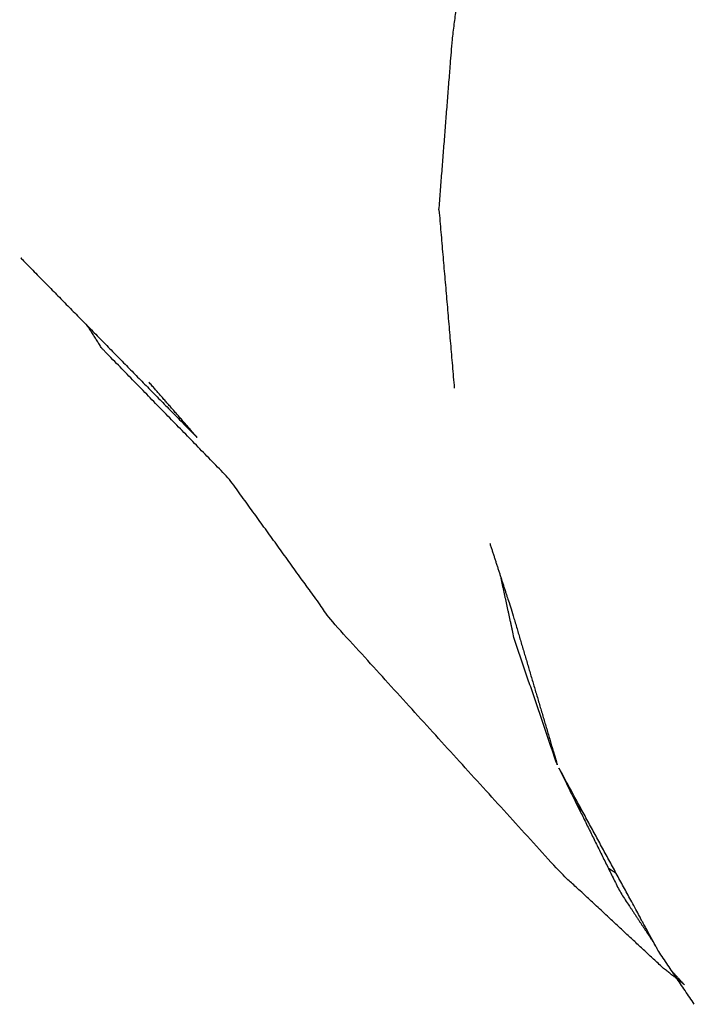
# Model space of a CAD drawing. Header units: millimetres. Extents: x -516 to 517, y -558 to 558.
# Tile 3 of 256: x -497.5 to -495.58, y -500.56 to -497.76. Entities that reach past the tile are written whole.
import ezdxf

# ---------------------------------------------------------------- set-up
doc = ezdxf.new("R2010")
doc.units = ezdxf.units.MM
doc.layers.add('Tressé - Pouf', color=7, linetype='Continuous', true_color=0x000000)

msp = doc.modelspace()

# ---------------------------------------------------------------- linework, layer by layer
at = {"layer": 'Tressé - Pouf', "color": 18, "lineweight": -3, "true_color": 0x000000}
for points, knots in [([(-496.3108, -498.2988), (-496.2921, -498.0597), (-496.2734, -497.8206), (-496.2356, -497.5109), (-496.1978, -497.2012)], [2, 2, 2, 3, 3, 4, 4, 4]), ([(-497.4999, -498.4358), (-497.4995, -498.4364), (-497.499, -498.437), (-497.2465, -498.6943), (-496.9939, -498.9517), (-497.0651, -498.8701), (-497.1363, -498.7885)], [219.999431, 219.999431, 219.999431, 220, 220, 221, 221, 221.312675, 221.312675, 221.312675]), ([(-495.6131, -500.5032), (-495.642, -500.4807), (-495.6709, -500.4583), (-495.8179, -500.3217), (-495.9648, -500.1851), (-496.2899, -499.8273), (-496.615, -499.4695), (-496.7612, -499.267), (-496.9075, -499.0645), (-497.0887, -498.8784), (-497.27, -498.6924), (-497.29, -498.661), (-497.3099, -498.6297)], [689.747965, 689.747965, 689.747965, 690, 690, 691, 691, 692, 692, 693, 693, 694, 694, 694.095697, 694.095697, 694.095697]), ([(-496.1664, -499.247), (-496.1346, -499.3452), (-496.1028, -499.4434), (-496.0383, -499.6613), (-495.9739, -499.8792), (-496.0353, -499.6993), (-496.0967, -499.5195), (-496.1155, -499.4328), (-496.1343, -499.346)], [1.330214, 1.330214, 1.330214, 2, 2, 3, 3, 4, 4, 4.540936, 4.540936, 4.540936]), ([(-495.5845, -500.5596), (-495.6356, -500.4837), (-495.6868, -500.4077), (-495.8303, -500.1434), (-495.9739, -499.8792), (-495.885, -500.0591), (-495.7961, -500.239), (-495.7461, -500.3147), (-495.6961, -500.3905)], [140.827055, 140.827055, 140.827055, 141, 141, 142, 142, 143, 143, 143.472431, 143.472431, 143.472431])]:
    msp.add_open_spline(points, degree=2, knots=knots, dxfattribs=at)
for points in [[(-496.3108, -498.2988), (-496.2891, -498.5522), (-496.2673, -498.8057)], [(-495.9165, -499.9951), (-495.9084, -500.0048), (-495.9004, -500.0144)], [(-495.8066, -500.1872), (-495.8167, -500.1805), (-495.8268, -500.1738)], [(-495.6474, -500.4662), (-495.6301, -500.485), (-495.6128, -500.5038)]]:
    msp.add_open_spline(points, degree=2, dxfattribs=at)

doc.saveas('drawing.dxf')
